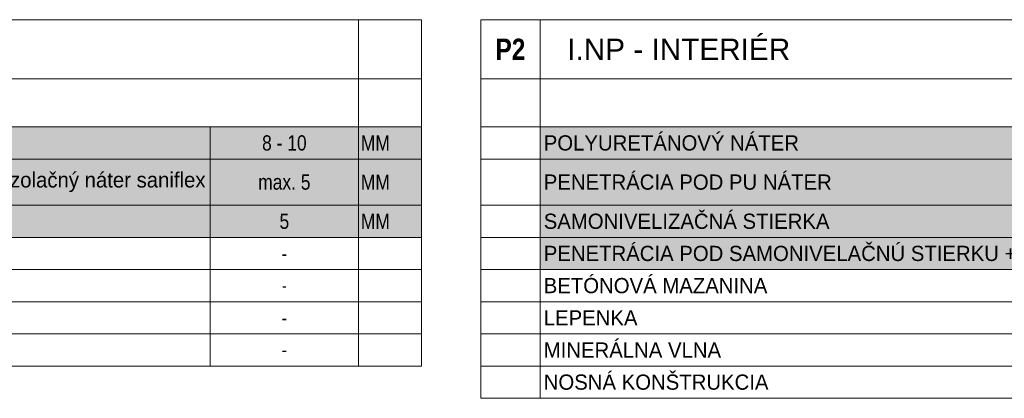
# Model space of a CAD drawing. Header units: millimetres. Extents: x -65956 to 5894746, y -14679 to 163521.
# Tile 32 of 89: x -46716 to -40239, y 25355 to 27846. Entities that reach past the tile are written whole.
import ezdxf

# ---------------------------------------------------------------- set-up
doc = ezdxf.new("R2010")
doc.units = ezdxf.units.MM
doc.layers.get('0').update_dxf_attribs({"lineweight": 5})
doc.layers.get('Defpoints').update_dxf_attribs({"color": 2, "lineweight": 30})
doc.layers.add('M legenda', color=52, linetype='Continuous', lineweight=5)
doc.layers.add('RE-nove', color=10, linetype='Continuous', lineweight=0)
doc.styles.add('arial narrow', font='ARIALN.TTF', dxfattribs={"height": 125})
doc.styles.add('century_0', font='GOTHIC.TTF')

# ---------------------------------------------------------------- blocks, each defined once
blk = doc.blocks.new('*T962')
at = {"layer": 'Defpoints', "color": 8, "linetype": 'ByBlock', "lineweight": 0, "transparency": 16777216}
for p, q in [((6919, 0), (6919, -2279.6)), ((0, -389.1), (0, -2279.6)), ((390.7, -389.1), (390.7, -2279.6)), ((7332.5, -389.1), (7332.5, -2279.6)), ((0, -705.6), (7332.5, -705.6)), ((5943.3, -705.6), (5943.3, -2279.6)), ((0, -917.4), (7332.5, -917.4)), ((0, -1221.1), (7332.5, -1221.1)), ((0, -1432.8), (7332.5, -1432.8)), ((0, -1644.5), (7332.5, -1644.5)), ((0, -1856.2), (7332.5, -1856.2)), ((0, -2067.9), (7332.5, -2067.9)), ((0, -2279.6), (7332.5, -2279.6))]:
    blk.add_line(p, q, dxfattribs=at)
at = {"layer": 'M legenda', "color": 0, "linetype": 'ByBlock', "lineweight": -2, "transparency": 16777216}
for p, q in [((0, 0), (7332.5, 0)), ((0, 0), (0, -389.1)), ((390.7, 0), (390.7, -389.1)), ((7332.5, 0), (7332.5, -389.1)), ((0, -389.1), (7332.5, -389.1))]:
    blk.add_line(p, q, dxfattribs=at)
at = {"layer": 'M legenda', "transparency": 16777216}
for s, insert, char_height, width, attachment_point, style in [('{\\fArial Narrow|b1|i0|c238|p34;P1}', (195.3, -194.5), 140, 348.476, 5, 'century_0'), ('\\A1;{\\fArial|b0|i0|c238|p34;   I.NP - INTERIÉR}', (406.1, -194.5), 140, 6497.476, 4, 'century_0'), ('\\A1;KERAMICKÁ DLAŽBA', (414.5, -811.5), 100, 5504.984, 4, 'century_0'), ('\\A1;8 - 10', (6431.2, -811.5), 100, 935.698, 5, 'arial narrow'), ('\\A1;MM', (6934.5, -811.5), 100, 382.566, 4, 'arial narrow'), ('\\A1;Tenkovrstvová suchá lepiaca zmes  - vo vlhkom prostredí použiť hydroizolačný náter saniflex', (414.5, -1069.2), 100, 5504.984, 4, 'century_0'), ('\\A1;max. 5', (6431.2, -1069.2), 100, 935.698, 5, 'arial narrow'), ('\\A1;MM', (6934.5, -1069.2), 100, 382.566, 4, 'arial narrow'), ('\\A1;SAMONIVELIZAČNÁ STIERKA S PENETRAČNÝM NÁTEROM', (414.5, -1326.9), 100, 5504.984, 4, 'century_0'), ('\\A1;5', (6431.2, -1326.9), 100, 935.698, 5, 'arial narrow'), ('\\A1;MM', (6934.5, -1326.9), 100, 382.566, 4, 'arial narrow'), ('\\A1;BETÓNOVÁ MAZANINA', (414.5, -1538.6), 100, 5504.984, 4, 'century_0'), ('\\A1;-', (6431.2, -1538.6), 100, 935.698, 5, 'arial narrow'), ('\\A1;LEPENKA', (414.5, -1750.3), 100, 5504.984, 4, 'century_0'), ('-', (6431.2, -1750.3), 77.2, 944.824, 5, 'arial narrow'), ('\\A1;MINERÁLNA VLNA', (414.5, -1962), 100, 5504.984, 4, 'century_0'), ('-', (6431.2, -1962), 100, 935.698, 5, 'arial narrow'), ('\\A1;NOSNÁ KONŠTRUKCIA', (414.5, -2173.7), 100, 5504.984, 4, 'century_0'), ('-', (6431.2, -2173.7), 77.2, 944.824, 5, 'century_0')]:
    blk.add_mtext(s, dxfattribs=dict(at, insert=insert, char_height=char_height, width=width, attachment_point=attachment_point, style=style))
blk = doc.blocks.new('*T963')
at = {"layer": 'Defpoints', "color": 8, "linetype": 'ByBlock', "lineweight": 0, "transparency": 16777216}
for p, q in [((6919, 0), (6919, -2491.3)), ((0, -389.1), (0, -2491.3)), ((390.7, -389.1), (390.7, -2491.3)), ((7332.5, -389.1), (7332.5, -2491.3)), ((0, -705.6), (5943.3, -705.6)), ((5943.3, -705.6), (5943.3, -2491.3)), ((6919, -705.6), (7332.5, -705.6)), ((0, -917.4), (7332.5, -917.4)), ((0, -1221.1), (7332.5, -1221.1)), ((0, -1432.8), (7332.5, -1432.8)), ((0, -1644.5), (7332.5, -1644.5)), ((0, -1856.2), (7332.5, -1856.2)), ((0, -2067.9), (7332.5, -2067.9)), ((0, -2279.6), (7332.5, -2279.6)), ((0, -2491.3), (7332.5, -2491.3))]:
    blk.add_line(p, q, dxfattribs=at)
at = {"layer": 'M legenda', "color": 0, "linetype": 'ByBlock', "lineweight": -2, "transparency": 16777216}
for p, q in [((0, 0), (7332.5, 0)), ((0, 0), (0, -389.1)), ((390.7, 0), (390.7, -389.1)), ((7332.5, 0), (7332.5, -389.1)), ((0, -389.1), (7332.5, -389.1)), ((5943.3, -705.6), (6919, -705.6))]:
    blk.add_line(p, q, dxfattribs=at)
at = {"layer": 'M legenda', "transparency": 16777216}
for s, insert, char_height, width, attachment_point, style in [('{\\fArial Narrow|b1|i0|c238|p34;P2}', (195.3, -194.5), 140, 348.476, 5, 'century_0'), ('\\A1;{\\fArial|b0|i0|c238|p34;   I.NP - INTERIÉR}', (406.1, -194.5), 140, 6497.476, 4, 'century_0'), ('\\A1;POLYURETÁNOVÝ NÁTER', (414.5, -811.5), 100, 5504.984, 4, 'century_0'), ('\\A1;3-4', (6431.2, -811.5), 100, 935.698, 5, 'arial narrow'), ('\\A1;MM', (6934.5, -811.5), 100, 382.566, 4, 'arial narrow'), ('\\A1;PENETRÁCIA POD PU NÁTER', (414.5, -1069.2), 100, 5504.984, 4, 'century_0'), ('\\A1;0,1-0,3', (6431.2, -1069.2), 100, 935.698, 5, 'arial narrow'), ('\\A1;MM', (6934.5, -1069.2), 100, 382.566, 4, 'arial narrow'), ('\\A1;SAMONIVELIZAČNÁ STIERKA ', (414.5, -1326.9), 100, 5504.984, 4, 'century_0'), ('\\A1;5', (6431.2, -1326.9), 100, 935.698, 5, 'arial narrow'), ('\\A1;MM', (6934.5, -1326.9), 100, 382.566, 4, 'arial narrow'), ('\\A1;PENETRÁCIA POD SAMONIVELAČNÚ STIERKU + KREMIČITÝ PIESOK', (414.5, -1538.6), 100, 5504.984, 4, 'century_0'), ('\\A1;0,1-0,3', (6431.2, -1538.6), 100, 935.698, 5, 'arial narrow'), ('\\A1;MM', (6934.5, -1538.6), 100, 382.566, 4, 'arial narrow'), ('\\A1;BETÓNOVÁ MAZANINA', (414.5, -1750.3), 100, 5504.984, 4, 'century_0'), ('\\A1;-', (6431.2, -1750.3), 100, 935.698, 5, 'arial narrow'), ('\\A1;LEPENKA', (414.5, -1962), 100, 5504.984, 4, 'century_0'), ('\\A1;-', (6431.2, -1962), 100, 935.698, 5, 'arial narrow'), ('\\A1;MINERÁLNA VLNA', (414.5, -2173.7), 100, 5504.984, 4, 'century_0'), ('-', (6431.2, -2173.7), 100, 935.698, 5, 'arial narrow'), ('\\A1;NOSNÁ KONŠTRUKCIA', (414.5, -2385.4), 100, 5504.984, 4, 'century_0'), ('\\A1;-', (6431.2, -2385.4), 100, 935.698, 5, 'arial narrow')]:
    blk.add_mtext(s, dxfattribs=dict(at, insert=insert, char_height=char_height, width=width, attachment_point=attachment_point, style=style))

msp = doc.modelspace()

# ---------------------------------------------------------------- hatches: boundary and pattern name
at = {"layer": 'RE-nove'}
h = msp.add_hatch(dxfattribs=at)
h.set_pattern_fill('OMITKA', color=256, scale=30, angle=-180)
h.set_pattern_definition([(225, (-272046.64, 157419.835), (21.2132034, -21.2132034), [0, -30])])
h.paths.add_polyline_path([(-44073.63, 27140.7), (-51015.42, 27140.7), (-51015.42, 26413.58), (-44073.63, 26413.58)])
h = msp.add_hatch(dxfattribs=at)
h.set_pattern_fill('OMITKA', color=256, scale=30, angle=-180)
h.set_pattern_definition([(225, (-264323.48, 157419.835), (21.2132034, -21.2132034), [0, -30])])
h.paths.add_polyline_path([(-36350.47, 27140.7), (-43292.26, 27140.7), (-43292.26, 26201.88), (-36350.47, 26201.88)])

# ---------------------------------------------------------------- block references
for name, p in [('*T962', (-51406.11, 27846.35)), ('*T963', (-43682.94, 27846.35))]:
    msp.add_blockref(name, p)

doc.saveas('drawing.dxf')
